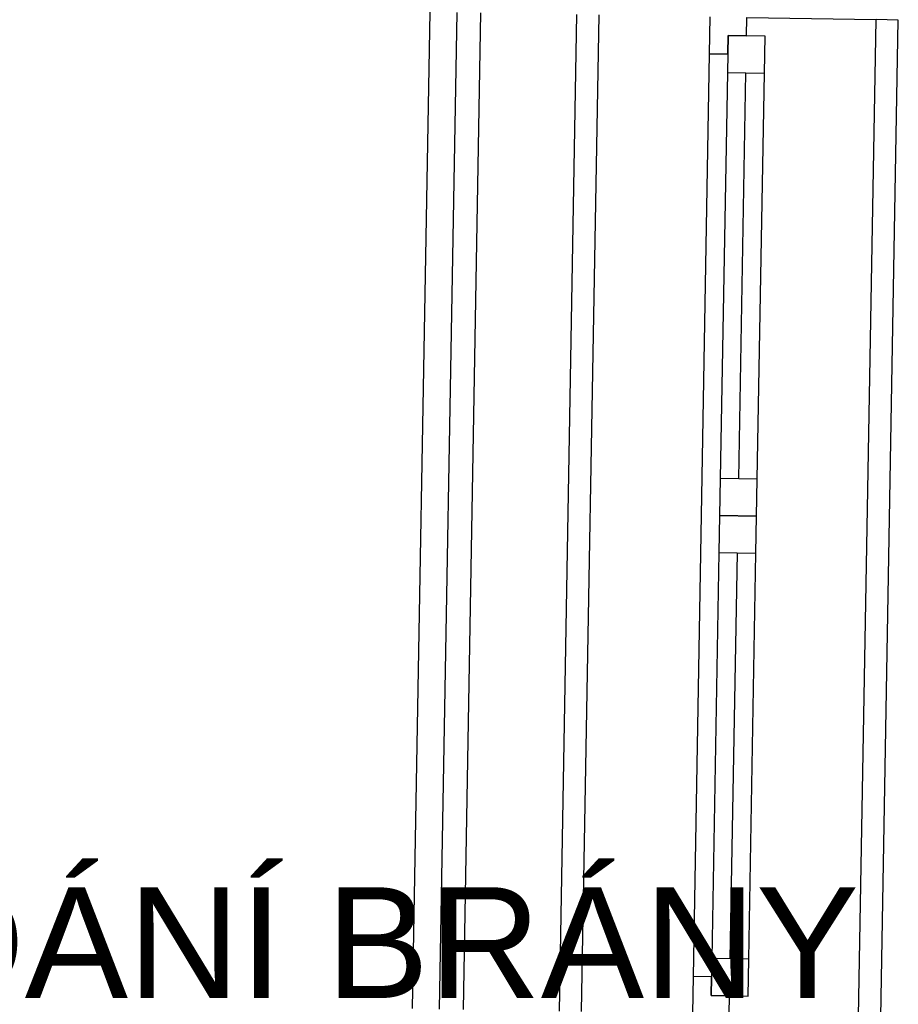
# Model space of a CAD drawing. Extents: x -12025 to 39812, y -28775 to 12.
# Tile 8 of 90: x 11095 to 12284, y -19965 to -18632. Entities that reach past the tile are written whole.
import ezdxf
from ezdxf.enums import TextEntityAlignment as Align

# ---------------------------------------------------------------- set-up
doc = ezdxf.new("R2010")
doc.units = 0
doc.header["$MEASUREMENT"] = 0
doc.layers.add('OÚ Dukovany půdorys podklad 1NP', color=7, linetype='Continuous')
doc.layers.add('OÚ Dukovany zásuvky', color=92, linetype='Continuous')
doc.styles.add('Arial', font='txt')

# ---------------------------------------------------------------- blocks, each defined once
blk = doc.blocks.new('Zásuvka (41)')
at = {"color": 0, "linetype": 'Continuous', "style": 'Arial'}
blk.add_text('EL. OVLÁDÁNÍ BRÁNY', height=150, dxfattribs=at).set_placement((0, 43.6), align=Align.CENTER)

msp = doc.modelspace()

# ---------------------------------------------------------------- linework, layer by layer
at = {"layer": 'OÚ Dukovany půdorys podklad 1NP', "color": 1, "linetype": 'Continuous'}
for p, q in [((11650, -18621), (11626.3, -19970.8)), ((11686.6, -18621.7), (11662.8, -19971.5)), ((11695.5, -19972), (11719.3, -18622.2)), ((11825.5, -19974.3), (11849.2, -18624.5)), ((11855.5, -19974.8), (11879.2, -18625)), ((11855.5, -19974.8), (11879.2, -18625)), ((12029.2, -18627.7), (12028.3, -18677.7)), ((12078.8, -18653.6), (12079.2, -18628.6)), ((12079.2, -18628.6), (12254.2, -18631.6)), ((12230.4, -19981.4), (12254.2, -18631.6)), ((12284.2, -18632.2), (12254.2, -18631.6)), ((12260.4, -19982), (12284.2, -18632.2)), ((12053.8, -18653.1), (12052.9, -18703.1)), ((12053.3, -18678.1), (12053.8, -18653.1)), ((12053.8, -18653.1), (12078.8, -18653.6)), ((12103.8, -18654), (12053.8, -18653.1)), ((12102.9, -18704), (12103.8, -18654)), ((12028.3, -18677.7), (12017.3, -19302.6)), ((12028.3, -18677.7), (12053.3, -18678.1)), ((12052.9, -18703.1), (12043.2, -19253)), ((12052.9, -18703.1), (12102.9, -18704)), ((12068.2, -19253.5), (12077.9, -18703.6)), ((12093.2, -19253.9), (12102.9, -18704)), ((12093.2, -19253.9), (12102.9, -18704)), ((12043.2, -19253), (12042.3, -19303)), ((12093.2, -19253.9), (12043.2, -19253)), ((12092.3, -19303.9), (12093.2, -19253.9)), ((12017.3, -19302.6), (12006.3, -19927.5)), ((12042.3, -19303), (12041.4, -19353)), ((12092.3, -19303.9), (12042.3, -19303)), ((12042.3, -19303), (12092.3, -19303.9)), ((12091.4, -19353.9), (12092.3, -19303.9)), ((12041.4, -19353), (12031.8, -19902.9)), ((12041.4, -19353), (12091.4, -19353.9)), ((12056.7, -19903.4), (12066.4, -19353.5)), ((12081.7, -19903.8), (12091.4, -19353.9)), ((12081.7, -19903.8), (12091.4, -19353.9)), ((12031.8, -19902.9), (12030.9, -19952.9)), ((12081.7, -19903.8), (12031.8, -19902.9)), ((12080.9, -19953.8), (12081.7, -19903.8)), ((12006.3, -19927.5), (12005.4, -19977.5)), ((12031.3, -19927.9), (12006.3, -19927.5)), ((12030.9, -19952.9), (12031.3, -19927.9)), ((12055.9, -19953.4), (12030.9, -19952.9)), ((12030.9, -19952.9), (12080.9, -19953.8)), ((12055.4, -19978.4), (12055.9, -19953.4))]:
    msp.add_line(p, q, dxfattribs=at)

# ---------------------------------------------------------------- block references
at = {"layer": 'OÚ Dukovany zásuvky', "linetype": 'Continuous'}
msp.add_blockref('Zásuvka (41)', (11125, -20000), dxfattribs=at)

doc.saveas('drawing.dxf')
